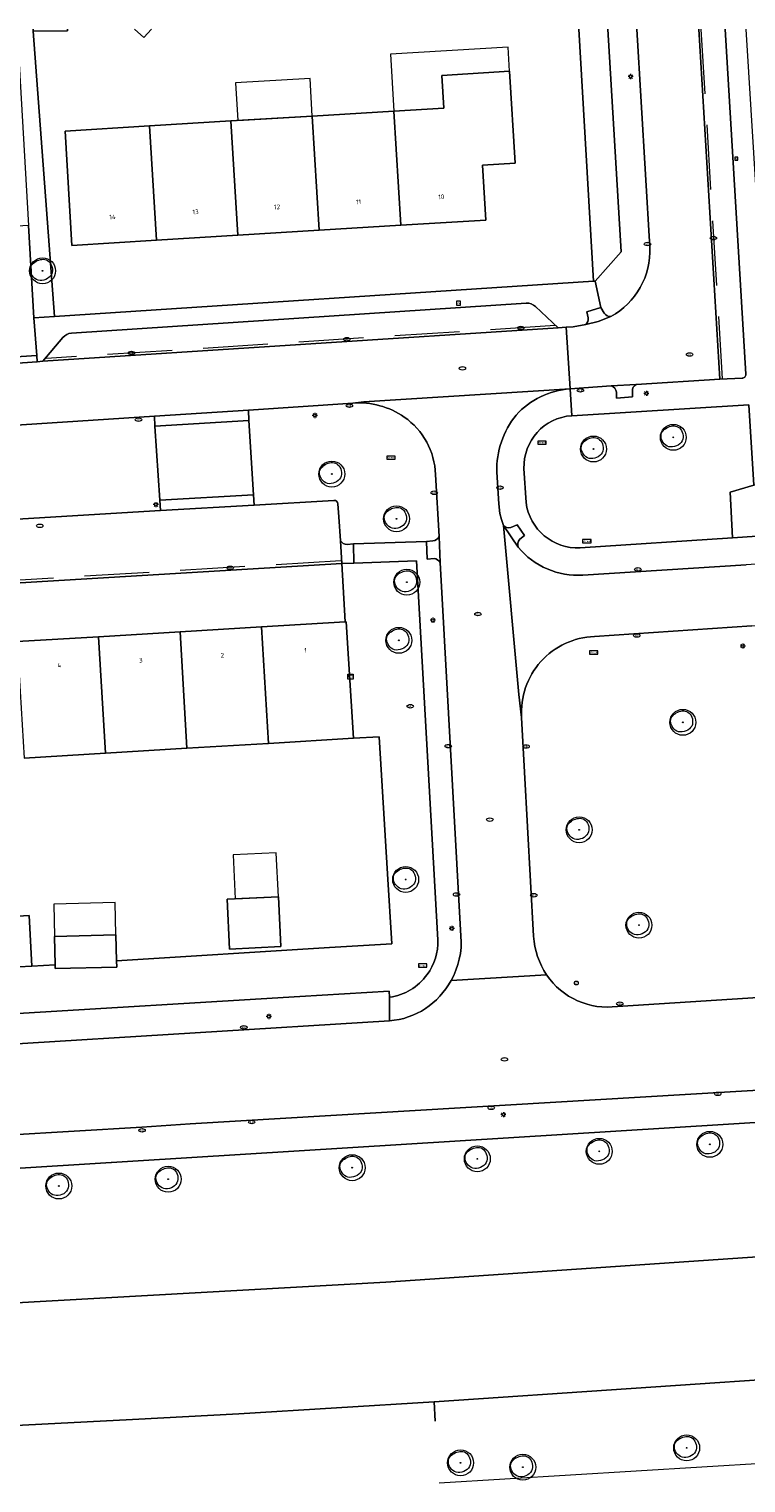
# Model space of a CAD drawing. Header units: metres. Extents: x 162108 to 162858, y 502368 to 503171.
# Tile 30 of 39: x 162473 to 162528, y 502905 to 503017. Entities that reach past the tile are written whole.
import ezdxf
from ezdxf.enums import TextEntityAlignment as Align

# ---------------------------------------------------------------- set-up
doc = ezdxf.new("R2010")
doc.units = ezdxf.units.M
doc.linetypes.add('RI-HWA-SO', pattern=[7.4, 5, -2.4])
for name, color, linetype, lineweight in [('B-PV-GK-BESCHOEIING-G', 252, 'GK-BESCHOEIING-SO', 13), ('B-PV-IE-MEUBILAIR-S', 252, 'Continuous', 13), ('B-PV-OG-BEBOUWING-GV', 7, 'Continuous', 18), ('B-PV-OG-BEBOUWING-T18', 7, 'Continuous', 18), ('B-PV-OG-BEBOUWING_LUIFEL-GV', 7, 'Continuous', 18), ('B-PV-OG-TERREIN_BEGROEID-GV', 7, 'Continuous', 13), ('B-PV-OG-TERREIN_ERF-GV', 252, 'Continuous', 13), ('B-PV-VH-GESLOTENVERHARDING_ASFALT-GV', 252, 'Continuous', 13), ('B-PV-VH-OPENVERHARDING_BETONELEMENT-GV', 252, 'Continuous', 13), ('B-PV-VH-OPENVERHARDING_BETONSTRAATSTEEN-GV', 252, 'Continuous', 13), ('B-PV-VH-OPENVERHARDING_TEGEL-GV', 252, 'Continuous', 13)]:
    doc.layers.add(name, color=color, linetype=linetype, lineweight=lineweight)
for name, color, linetype, lineweight, true_color in [('B-PV-GR-BEPLANTING_CULTUUR_BOSPLANTSOEN-GV', 7, 'Continuous', 13, 0x99cc00), ('B-PV-GR-BEPLANTING_CULTUUR_HEESTERS-GV', 7, 'Continuous', 13, 0x99cc00), ('B-PV-OG-WATER_GRACHT-GV', 7, 'Continuous', 13, 0x007299), ('B-PV-RI-HWA_GOOT_MOLGOOT-G', 150, 'RI-HWA-SO', 18, 0x007fff), ('B-WE-GR-BOOM-S', 3, 'Continuous', 18, 0x00ff00)]:
    doc.layers.add(name, color=color, linetype=linetype, lineweight=lineweight, true_color=true_color)
doc.styles.add('NLCS-ISO', font='NLCS-ISO.ttf')
doc.styles.add('NLCS-ISO-M200-T18', font='NLCS-ISO.ttf', dxfattribs={"height": 1.8})
doc.linetypes.add('GK-BESCHOEIING-SO', pattern='A,18,-3,[1,NLCS.SHX,S=0.6,R=0,X=0,Y=0],-3', length=24)

# ---------------------------------------------------------------- blocks, each defined once
blk = doc.blocks.new('SIE-MEUBILAIR_BORD_STRAATNAAM-SO')
blk.add_lwpolyline([(-1.62, -0.62), (1.62, -0.62), (1.62, 0.62), (-1.62, 0.62)], close=True)
at = {"style": 'NLCS-ISO'}
blk.add_text('straat', height=0.75, dxfattribs=at).set_placement((0, 0.08), align=Align.MIDDLE_CENTER)
blk = doc.blocks.new('SIE-MEUBILAIR_BORD_VERKEER-SO')
blk.add_lwpolyline([(-0.5625, -0.5625), (0.5625, -0.5625), (0.5625, 0.5625), (-0.5625, 0.5625)], close=True)
at = {"style": 'NLCS-ISO'}
blk.add_text('vb', height=0.75, dxfattribs=at).set_placement((0, 0), align=Align.MIDDLE_CENTER)
blk = doc.blocks.new('SIE-MEUBILAIR_BORD_WEGWIJZER-SO')
blk.add_lwpolyline([(-0.75, -0.75), (0.75, -0.75), (0.75, 0.75), (-0.75, 0.75)], close=True)
at = {"style": 'NLCS-ISO'}
blk.add_text('ww', height=0.75, dxfattribs=at).set_placement((0, 0.125), align=Align.MIDDLE_CENTER)
blk = doc.blocks.new('SIE-MEUBILAIR_KAST_TELECOM-SO')
for points in [[(-1, 1), (1, 1), (1, 0.84), (-1, 0.84)], [(-1, 0.76), (1, 0.76), (1, -1), (-1, -1)]]:
    blk.add_lwpolyline(points, close=True)
at = {"style": 'NLCS-ISO'}
blk.add_text('tele', height=0.75, dxfattribs=at).set_placement((0, 0), align=Align.MIDDLE_CENTER)
blk = doc.blocks.new('SIE-MEUBILAIR_PAAL_LICHTMAST-SO')
for points in [[(-0.62, 0), (-1, 0)], [(-0.71, 0.71), (-0.44, 0.44)], [(0, 1), (0, 0.62)], [(0.44, 0.44), (0.71, 0.71)], [(1, 0), (0.62, 0)], [(-0.71, -0.71), (-0.44, -0.44)], [(0, -0.62), (0, -1)], [(0.44, -0.44), (0.71, -0.71)]]:
    blk.add_lwpolyline(points)
blk.add_circle((0, 0), 0.5)
blk = doc.blocks.new('SIE-MEUBILAIR_PAAL_AFSLUITPAAL-SO')
blk.add_circle((0, 0), 0.75)
at = {"style": 'NLCS-ISO'}
blk.add_text('af', height=0.75, dxfattribs=at).set_placement((0, 0.05), align=Align.MIDDLE_CENTER)
blk = doc.blocks.new('SIE-MEUBILAIR_PUT_RIOOLPUT-SO')
blk.add_ellipse((0, 0), major_axis=(1.25, 0), ratio=0.54)
at = {"style": 'NLCS-ISO'}
blk.add_text('ri', height=0.75, dxfattribs=at).set_placement((-0.04, 0.07), align=Align.MIDDLE_CENTER)
blk = doc.blocks.new('SIE-MEUBILAIR_PUT_KOLK-SO')
blk.add_ellipse((0, 0), major_axis=(1.25, 0), ratio=0.54)
at = {"style": 'NLCS-ISO'}
blk.add_text('klk', height=0.75, dxfattribs=at).set_placement((0.03, 0), align=Align.MIDDLE_CENTER)
blk = doc.blocks.new('SIE-MEUBILAIR_PUT_WATERLEIDINGPUT-SO')
blk.add_ellipse((0, 0), major_axis=(1.25, 0), ratio=0.54)
at = {"style": 'NLCS-ISO'}
blk.add_text('wl', height=0.75, dxfattribs=at).set_placement((-0.14, 0), align=Align.MIDDLE_CENTER)
blk = doc.blocks.new('SGR-BOOM_03')
blk.add_lwpolyline([(2.39, 3.6), (2.81, 3.14), (3.17, 2.6), (3.46, 1.98), (3.66, 1.31), (3.77, 0.62), (3.77, -0.08), (3.65, -0.77), (3.39, -1.41), (3, -2), (2.49, -2.52), (1.88, -2.96), (1.21, -3.31), (0.49, -3.56), (-0.26, -3.7), (-0.99, -3.72), (-1.7, -3.6), (-2.35, -3.35), (-2.94, -2.98), (-3.46, -2.51), (-3.9, -1.97), (-4.25, -1.38), (-4.52, -0.76), (-4.68, -0.13), (-4.73, 0.48), (-4.67, 1.06), (-4.5, 1.6), (-4.24, 2.1), (-3.91, 2.55), (-3.5, 2.97), (-3.03, 3.33), (-2.53, 3.65), (-1.98, 3.92), (-1.42, 4.14), (-0.84, 4.29), (-0.26, 4.39), (0.31, 4.41), (0.87, 4.35), (1.41, 4.2), (1.92, 3.95)], close=True)
for radius in [5, 0.15]:
    blk.add_circle((0, 0), radius)

msp = doc.modelspace()

# ---------------------------------------------------------------- linework, layer by layer
at = {"layer": 'B-PV-GK-BESCHOEIING-G'}
for points in [[(162405.5, 503017.29), (162406.54, 502999.92), (162408.76, 502964.11), (162410.24, 502938.32), (162410.27, 502937.92), (162410.46, 502935.21), (162410.97, 502928.18), (162411.15, 502925.65), (162411.17, 502925.31), (162411.81, 502913.96), (162412.09, 502908.99), (162414.67, 502906.72), (162480.65, 502910.12), (162488.85, 502910.55), (162503.92, 502911.47), (162534.32, 502913.53), (162547.42, 502914.43), (162573.64, 502916.1), (162634.51, 502919.96), (162655.59, 502921.3)], [(162414.82, 503017.29), (162415.82, 502999.91), (162419.62, 502938.83), (162419.65, 502938.43), (162419.81, 502935.77), (162420.25, 502928.73), (162420.41, 502926.22), (162420.43, 502925.88), (162420.89, 502918.62), (162423.41, 502916.41), (162500.2, 502920.7), (162533.75, 502922.99), (162546.86, 502923.86), (162666.98, 502931.36), (162670.08, 502928.53)]]:
    msp.add_lwpolyline(points, dxfattribs=at)
at = {"layer": 'B-PV-GR-BEPLANTING_CULTUUR_BOSPLANTSOEN-GV'}
msp.add_lwpolyline([(162504.31, 502905.22), (162534.7, 502907.09), (162534.32, 502913.53), (162503.92, 502911.47), (162504.01, 502909.98)], dxfattribs=at)
at = {"layer": 'B-PV-GR-BEPLANTING_CULTUUR_HEESTERS-GV'}
for points in [[(162471.75, 503017.29), (162472.62, 503002.16), (162473.04, 502995.02)], [(162473.04, 502995.02), (162474.64, 502995.13), (162472.98, 503017.12), (162472.98, 503017.29)], [(162515.09, 503017.29), (162516.22, 502997.85)], [(162516.22, 502997.85), (162516.34, 502997.85), (162518.35, 503000.11), (162517.33, 503017.29)], [(162496.8, 502976.09), (162497.06, 502971.59), (162497.14, 502971.59), (162497.69, 502962.62), (162499.68, 502962.74), (162500.33, 502952.16), (162500.66, 502946.78), (162495.84, 502946.49), (162479.42, 502945.47), (162479.43, 502944.99), (162474.69, 502944.87), (162474.68, 502945.17), (162472.88, 502945.06), (162468.85, 502944.86)], [(162504.21, 502947.08), (162502.56, 502976.29), (162497.73, 502976.12), (162496.8, 502976.09)], [(162447.49, 502939.94), (162493.56, 502942.71), (162500.44, 502943.14), (162500.48, 502942.66)]]:
    msp.add_lwpolyline(points, dxfattribs=at)
msp.add_lwpolyline([(162526.93, 502978.07), (162528.84, 502978.19), (162557.08, 502979.98), (162556.9, 502982.19), (162555.22, 502983.38), (162555.34, 502981.4), (162530.23, 502979.81), (162530.15, 502982.26), (162528.58, 502982.13), (162526.75, 502981.6)], close=True, dxfattribs=at)
for points in [[(162503.37, 502944.4, 0.172431), (162504.21, 502947.08)], [(162500.48, 502942.66, 0.207402), (162503.37, 502944.4)]]:
    msp.add_lwpolyline(points, format="xyb", dxfattribs=at)
at = {"layer": 'B-PV-OG-BEBOUWING-GV'}
for points in [[(162472.98, 503017.29), (162472.98, 503017.12), (162475.64, 503017.16), (162475.64, 503017.29)], [(162480.8, 503017.29), (162481.53, 503016.65), (162482.1, 503017.29)]]:
    msp.add_lwpolyline(points, dxfattribs=at)
for points in [[(162507.91, 503002.57), (162507.65, 503006.79), (162510.16, 503006.95), (162509.73, 503014.04), (162504.52, 503013.72), (162504.67, 503011.2), (162500.81, 503010.97), (162501.35, 503002.17)], [(162500.81, 503010.97), (162494.52, 503010.59), (162495.06, 503001.78), (162501.35, 503002.17)], [(162481.95, 503009.83), (162475.45, 503009.43), (162475.97, 503000.61), (162482.49, 503001.01)], [(162482.49, 503001.01), (162488.77, 503001.4), (162488.23, 503010.21), (162481.95, 503009.83)], [(162494.52, 503010.59), (162488.23, 503010.21), (162488.77, 503001.4), (162495.06, 503001.78)], [(162497.14, 502971.59), (162497.06, 502971.59), (162490.6, 502971.2), (162491.14, 502962.23), (162497.69, 502962.62)], [(162478.57, 502961.47), (162478.03, 502970.45), (162471.74, 502970.07), (162472.28, 502961.09)], [(162484.85, 502961.85), (162484.32, 502970.83), (162478.03, 502970.45), (162478.57, 502961.47)], [(162490.6, 502971.2), (162484.32, 502970.83), (162484.85, 502961.85), (162491.14, 502962.23)], [(162491.9, 502950.41), (162487.94, 502950.22), (162488.12, 502946.37), (162492.08, 502946.56)], [(162468.65, 502948.74), (162468.85, 502944.86), (162472.88, 502945.06), (162472.68, 502948.95)], [(162474.63, 502947.35), (162474.68, 502945.17), (162474.69, 502944.87), (162479.43, 502944.99), (162479.42, 502945.47), (162479.37, 502947.47)]]:
    msp.add_lwpolyline(points, close=True, dxfattribs=at)
at = {"layer": 'B-PV-OG-BEBOUWING_LUIFEL-GV'}
for points in [[(162500.81, 503010.97), (162504.67, 503011.2), (162504.52, 503013.72), (162509.73, 503014.04), (162509.62, 503015.9), (162500.54, 503015.35)], [(162488.78, 503010.24), (162494.52, 503010.59), (162494.35, 503013.49), (162488.6, 503013.14)], [(162491.9, 502950.41), (162491.74, 502953.8), (162488.41, 502953.65), (162488.57, 502950.25)], [(162479.37, 502947.47), (162479.31, 502949.95), (162474.57, 502949.84), (162474.63, 502947.35)]]:
    msp.add_lwpolyline(points, close=True, dxfattribs=at)
at = {"layer": 'B-PV-OG-TERREIN_BEGROEID-GV'}
for points in [[(162497.65, 502988.46), (162489.59, 502987.92), (162489.63, 502987.11), (162489.98, 502981.4), (162490.04, 502980.6), (162496.19, 502980.96)], [(162515.18, 502977.3), (162526.93, 502978.07), (162526.75, 502981.6), (162528.58, 502982.13), (162528.21, 502988.32), (162514.53, 502987.49)], [(162504.3, 502978.18), (162504.02, 502982.96)], [(162510.85, 502983.42), (162511.01, 502980.79)], [(162496.49, 502980.7), (162496.57, 502979.68), (162496.69, 502977.85)], [(162497.2, 502977.57), (162497.69, 502977.6), (162503.32, 502977.8), (162503.81, 502977.84)], [(162528.44, 502971.29), (162516.28, 502970.47)], [(162510.67, 502964.22), (162511.58, 502947.36)], [(162613.31, 502945.98), (162546.42, 502935.84), (162546.18, 502935.64), (162545.99, 502935.39), (162545.87, 502935.1), (162545.83, 502934.79), (162545.84, 502934.62), (162546.1, 502930.25), (162542.77, 502930.04), (162536.83, 502929.67), (162533.72, 502929.48), (162533.44, 502931.96), (162530.36, 502933.11), (162427.64, 502926.73), (162427.12, 502926.63), (162427.14, 502926.29), (162422.87, 502926.03), (162423.41, 502916.41), (162500.2, 502920.7), (162533.75, 502922.99), (162546.86, 502923.86), (162666.26, 502931.32)], [(162518.06, 502941.95), (162534.55, 502943.01)], [(162504.01, 502909.98), (162503.92, 502911.47), (162488.85, 502910.55), (162480.65, 502910.12), (162414.67, 502906.72), (162412.09, 502908.99), (162411.81, 502913.96), (162411.17, 502925.31), (162411.15, 502925.65), (162411.14, 502925.67), (162408.6, 502925.49)]]:
    msp.add_lwpolyline(points, dxfattribs=at)
for points in [[(162501.61, 502987.38, 0.171608), (162497.65, 502988.46)], [(162504.02, 502982.96, 0.238671), (162501.61, 502987.38)], [(162514.53, 502987.49, 0.404511), (162510.85, 502983.42)], [(162496.19, 502980.96, -0.41236), (162496.49, 502980.7)], [(162511.01, 502980.79, 0.389458), (162515.18, 502977.3)], [(162503.81, 502977.84, 0.29118), (162504.3, 502978.18)], [(162496.69, 502977.85, 0.241429), (162497.2, 502977.57)], [(162516.28, 502970.47, 0.424279), (162510.67, 502964.22)], [(162511.58, 502947.36, 0.12707), (162512.6, 502944.38)], [(162512.6, 502944.38, 0.284713), (162518.06, 502941.95)]]:
    msp.add_lwpolyline(points, format="xyb", dxfattribs=at)
msp.add_lwpolyline([(162453.89, 502978.43), (162482.8, 502980.18), (162482.75, 502980.97), (162482.38, 502986.67), (162482.34, 502987.45), (162453.51, 502985.57), (162453.56, 502984.8), (162453.83, 502979.23)], close=True, dxfattribs=at)
at = {"layer": 'B-PV-OG-TERREIN_ERF-GV'}
for points in [[(162475.64, 503017.29), (162475.64, 503017.16), (162472.98, 503017.12), (162474.64, 502995.13), (162516.22, 502997.85), (162515.09, 503017.29)], [(162482.1, 503017.29), (162481.53, 503016.65), (162480.8, 503017.29)], [(162471.74, 502970.07), (162478.03, 502970.45), (162484.32, 502970.83), (162490.6, 502971.2), (162497.06, 502971.59), (162496.8, 502976.09), (162439.85, 502972.68)], [(162468.65, 502948.74), (162472.68, 502948.95), (162472.88, 502945.06), (162474.68, 502945.17), (162474.63, 502947.35), (162479.37, 502947.47), (162479.42, 502945.47), (162495.84, 502946.49), (162500.66, 502946.78), (162500.33, 502952.16), (162499.68, 502962.74), (162497.69, 502962.62), (162491.14, 502962.23), (162484.85, 502961.85), (162478.57, 502961.47), (162472.28, 502961.09)]]:
    msp.add_lwpolyline(points, dxfattribs=at)
for points in [[(162488.23, 503010.21), (162494.52, 503010.59), (162500.81, 503010.97), (162504.67, 503011.2), (162504.52, 503013.72), (162509.73, 503014.04), (162510.16, 503006.95), (162507.65, 503006.79), (162507.91, 503002.57), (162501.35, 503002.17), (162495.06, 503001.78), (162488.77, 503001.4), (162482.49, 503001.01), (162475.97, 503000.61), (162475.45, 503009.43), (162481.95, 503009.83)], [(162491.9, 502950.41), (162492.08, 502946.56), (162488.12, 502946.37), (162487.94, 502950.22)]]:
    msp.add_lwpolyline(points, close=True, dxfattribs=at)
at = {"layer": 'B-PV-OG-WATER_GRACHT-GV'}
for points in [[(162405.5, 503017.29), (162406.54, 502999.92), (162408.76, 502964.11), (162410.24, 502938.32), (162410.27, 502937.92), (162410.46, 502935.21), (162410.97, 502928.18), (162411.14, 502925.67), (162411.15, 502925.65), (162411.17, 502925.31), (162411.81, 502913.96), (162412.09, 502908.99), (162414.67, 502906.72), (162480.65, 502910.12), (162488.85, 502910.55), (162503.92, 502911.47), (162534.32, 502913.53), (162547.42, 502914.43), (162570.25, 502915.88), (162573.64, 502916.1), (162634.51, 502919.96)], [(162666.26, 502931.32), (162546.86, 502923.86), (162533.75, 502922.99), (162500.2, 502920.7), (162423.41, 502916.41), (162420.89, 502918.62), (162420.43, 502925.88), (162420.41, 502926.22), (162420.25, 502928.73), (162419.81, 502935.77), (162419.65, 502938.43), (162419.62, 502938.83), (162415.82, 502999.91), (162414.82, 503017.29)]]:
    msp.add_lwpolyline(points, dxfattribs=at)
at = {"layer": 'B-PV-RI-HWA_GOOT_MOLGOOT-G'}
for points in [[(162524.5, 503017.29), (162526.14, 502990.32)], [(162513.25, 502994.43), (162474, 502991.9)], [(162496.71, 502976.3), (162439.86, 502972.87)]]:
    msp.add_lwpolyline(points, dxfattribs=at)
at = {"layer": 'B-PV-VH-GESLOTENVERHARDING_ASFALT-GV'}
for points in [[(162505.22, 502943.95, -0.255897), (162500.47, 502940.84)], [(162518.06, 502941.95, -0.284713), (162512.6, 502944.38)]]:
    msp.add_lwpolyline(points, format="xyb", dxfattribs=at)
for points in [[(162512.6, 502944.38), (162505.22, 502943.95)], [(162534.55, 502943.01), (162518.06, 502941.95)], [(162500.47, 502940.84), (162470.49, 502938.98), (162470.57, 502937.63), (162470.84, 502933.35), (162470.92, 502932.02), (162481.37, 502932.65), (162485.09, 502932.89), (162530.67, 502935.6)]]:
    msp.add_lwpolyline(points, dxfattribs=at)
at = {"layer": 'B-PV-VH-OPENVERHARDING_BETONELEMENT-GV'}
for points in [[(162473.29, 502991.65), (162473.26, 502992.12), (162467.23, 502991.73), (162467.26, 502991.24)], [(162482.34, 502987.45), (162482.38, 502986.67), (162489.63, 502987.11), (162489.59, 502987.92)], [(162490.04, 502980.6), (162489.98, 502981.4), (162482.75, 502980.97), (162482.8, 502980.18)]]:
    msp.add_lwpolyline(points, close=True, dxfattribs=at)
at = {"layer": 'B-PV-VH-OPENVERHARDING_BETONSTRAATSTEEN-GV'}
for points in [[(162427.25, 503017.29), (162429.24, 502983.97), (162435.63, 502984.38), (162436.27, 502984.42), (162438.27, 502984.6), (162446.21, 502985.1), (162453.51, 502985.57), (162482.34, 502987.45), (162489.59, 502987.92), (162497.65, 502988.46), (162498.49, 502988.55), (162514.41, 502989.56), (162514.11, 502994.3), (162513.49, 502994.27), (162473.73, 502991.69), (162473.29, 502991.65), (162467.26, 502991.24), (162465.96, 502991.17), (162462.54, 502990.97), (162440.81, 502989.57), (162439.6, 502989.45), (162438.81, 502989.49), (162438.08, 502989.6), (162436.16, 502990.32)], [(162517.55, 502995.13), (162516.58, 502994.76), (162515.61, 502994.51), (162514.65, 502994.33), (162514.11, 502994.3), (162514.41, 502989.56), (162517.57, 502989.78), (162519.51, 502989.88), (162525.97, 502990.3), (162524.33, 503017.29)], [(162519.56, 503017.29), (162520.57, 503000.48)], [(162524.33, 503017.29), (162525.97, 502990.3), (162527.68, 502990.37)], [(162527.96, 502990.68), (162526.37, 503017.29)], [(162511.03, 502996.16), (162475.93, 502993.85)], [(162473.73, 502991.69), (162513.49, 502994.27), (162511.74, 502995.9)], [(162515.61, 502994.51), (162516.58, 502994.76), (162517.55, 502995.13)], [(162517.04, 502995.39), (162516.79, 502995.82), (162515.71, 502995.49), (162515.81, 502995.03)], [(162475.28, 502993.52), (162473.73, 502991.69)], [(162514.41, 502989.56), (162498.49, 502988.55), (162497.65, 502988.46)], [(162519.51, 502989.88), (162517.57, 502989.78)], [(162517.98, 502989.29), (162518, 502988.83), (162519.22, 502988.93), (162519.21, 502989.38)], [(162504.02, 502982.96), (162504.3, 502978.18), (162504.39, 502976.16), (162505.99, 502947.38)], [(162509.28, 502979.02), (162509.11, 502979.49), (162508.99, 502979.94), (162508.91, 502980.7), (162508.75, 502983.14)], [(162439.6, 502977.32), (162439.73, 502974.49), (162439.85, 502972.68), (162496.8, 502976.09), (162496.69, 502977.85), (162496.57, 502979.68), (162496.49, 502980.7)], [(162496.19, 502980.96), (162490.04, 502980.6), (162482.8, 502980.18), (162453.89, 502978.43), (162446.71, 502978.01), (162444.95, 502977.89), (162439.84, 502977.58)], [(162602.65, 502980.73), (162601.17, 502980.64), (162567.42, 502978.51), (162566.23, 502978.44), (162565.46, 502978.39), (162558.44, 502977.94), (162529.88, 502976.13), (162527.99, 502976), (162515.39, 502975.2)], [(162504.39, 502976.16), (162504.3, 502978.18)], [(162509.28, 502979.02), (162510.41, 502977.35)], [(162511.58, 502947.36), (162510.67, 502964.22), (162510.46, 502966), (162509.28, 502979.02)], [(162510.41, 502977.35), (162509.28, 502979.02), (162510.46, 502966), (162510.67, 502964.22)], [(162510.53, 502977.96), (162510.89, 502978.26), (162510.33, 502979.08), (162509.83, 502978.88)], [(162496.69, 502977.85), (162496.8, 502976.09), (162497.73, 502976.12), (162497.69, 502977.6), (162497.2, 502977.57)], [(162503.81, 502977.84), (162503.32, 502977.8), (162503.39, 502976.44), (162503.91, 502976.48)], [(162516.28, 502970.47), (162528.44, 502971.29), (162530.23, 502971.38), (162530.81, 502971.46), (162602.78, 502975.95), (162607.87, 502976.29), (162609.95, 502976.79)], [(162505.22, 502943.95), (162512.6, 502944.38)]]:
    msp.add_lwpolyline(points, dxfattribs=at)
for points in [[(162520.57, 503000.48, -0.282899), (162517.55, 502995.13)], [(162511.74, 502995.9, 0.204879), (162511.03, 502996.16)], [(162515.81, 502995.03, -0.25288), (162515.61, 502994.51)], [(162517.55, 502995.13, -0.257212), (162517.04, 502995.39)], [(162475.93, 502993.85, 0.201598), (162475.28, 502993.52)], [(162527.68, 502990.37, 0.41794), (162527.96, 502990.68)], [(162510.24, 502987.54, -0.19153), (162514.41, 502989.56)], [(162517.57, 502989.78, -0.317762), (162517.98, 502989.29)], [(162519.21, 502989.38, -0.343874), (162519.51, 502989.88)], [(162497.65, 502988.46, -0.171608), (162501.61, 502987.38)], [(162501.61, 502987.38, -0.238671), (162504.02, 502982.96)], [(162508.75, 502983.14, -0.175059), (162510.24, 502987.54)], [(162496.49, 502980.7, 0.41236), (162496.19, 502980.96)], [(162504.3, 502978.18, -0.29118), (162503.81, 502977.84)], [(162509.83, 502978.88, -0.318748), (162509.28, 502979.02)], [(162497.2, 502977.57, -0.241429), (162496.69, 502977.85)], [(162510.41, 502977.35, -0.318598), (162510.53, 502977.96)], [(162515.39, 502975.2, -0.24046), (162510.41, 502977.35)], [(162503.91, 502976.48, -0.24295), (162504.39, 502976.16)], [(162510.67, 502964.22, -0.424279), (162516.28, 502970.47)], [(162505.99, 502947.38, -0.149334), (162505.22, 502943.95)], [(162512.6, 502944.38, -0.12707), (162511.58, 502947.36)]]:
    msp.add_lwpolyline(points, format="xyb", dxfattribs=at)
at = {"layer": 'B-PV-VH-OPENVERHARDING_TEGEL-GV'}
for points in [[(162517.57, 502989.78), (162514.41, 502989.56), (162514.53, 502987.49), (162528.21, 502988.32), (162528.58, 502982.13), (162530.15, 502982.26), (162530.14, 502982.46), (162528, 503017.29)], [(162517.33, 503017.29), (162518.35, 503000.11), (162516.34, 502997.85), (162516.79, 502995.82), (162517.04, 502995.39)], [(162520.57, 503000.48), (162519.56, 503017.29)], [(162526.37, 503017.29), (162527.96, 502990.68)], [(162515.81, 502995.03), (162515.71, 502995.49), (162516.79, 502995.82), (162516.34, 502997.85), (162516.22, 502997.85), (162474.64, 502995.13), (162473.04, 502995.02)], [(162475.93, 502993.85), (162511.03, 502996.16)], [(162473.04, 502995.02), (162473.26, 502992.12), (162473.29, 502991.65), (162473.73, 502991.69), (162475.28, 502993.52)], [(162511.74, 502995.9), (162513.49, 502994.27), (162514.11, 502994.3), (162514.65, 502994.33), (162515.61, 502994.51)], [(162514.53, 502987.49), (162514.41, 502989.56)], [(162519.21, 502989.38), (162519.22, 502988.93), (162518, 502988.83), (162517.98, 502989.29)], [(162527.68, 502990.37), (162525.97, 502990.3), (162519.51, 502989.88)], [(162508.75, 502983.14), (162508.91, 502980.7), (162508.99, 502979.94), (162509.11, 502979.49), (162509.28, 502979.02)], [(162511.01, 502980.79), (162510.85, 502983.42)], [(162558.39, 502978.73), (162558.9, 502978.76), (162558.81, 502980.12), (162557.08, 502979.98), (162528.84, 502978.19), (162526.93, 502978.07), (162515.18, 502977.3)], [(162509.83, 502978.88), (162510.33, 502979.08), (162510.89, 502978.26), (162510.53, 502977.96)], [(162503.91, 502976.48), (162503.39, 502976.44), (162503.32, 502977.8), (162497.69, 502977.6), (162497.73, 502976.12), (162502.56, 502976.29), (162504.21, 502947.08)], [(162505.99, 502947.38), (162504.39, 502976.16)], [(162515.39, 502975.2), (162527.99, 502976)], [(162500.48, 502942.66), (162500.47, 502940.84)], [(162530.67, 502935.6), (162485.09, 502932.89)], [(162427.64, 502926.73), (162530.36, 502933.11)], [(162485.09, 502932.89), (162481.37, 502932.65), (162470.92, 502932.02)]]:
    msp.add_lwpolyline(points, dxfattribs=at)
for points in [[(162472.62, 503002.16), (162469.62, 503001.96), (162468.86, 503000.79), (162467.45, 502999.22), (162467.02, 502998.79), (162465.61, 502997.21), (162465.75, 502994.77), (162465.96, 502991.17), (162467.26, 502991.24), (162467.23, 502991.73), (162473.26, 502992.12), (162473.04, 502995.02)], [(162482.38, 502986.67), (162482.75, 502980.97), (162489.98, 502981.4), (162489.63, 502987.11)], [(162500.47, 502940.84), (162500.48, 502942.66), (162500.44, 502943.14), (162493.56, 502942.71), (162447.49, 502939.94), (162437.8, 502939.34), (162437.32, 502939.67), (162434.76, 502939.52), (162436.96, 502936.97), (162463.36, 502938.53), (162470.49, 502938.98)]]:
    msp.add_lwpolyline(points, close=True, dxfattribs=at)
for points in [[(162517.55, 502995.13, 0.282899), (162520.57, 503000.48)], [(162511.03, 502996.16, -0.204879), (162511.74, 502995.9)], [(162515.61, 502994.51, 0.25288), (162515.81, 502995.03)], [(162517.04, 502995.39, 0.257212), (162517.55, 502995.13)], [(162475.28, 502993.52, -0.201598), (162475.93, 502993.85)], [(162527.96, 502990.68, -0.41794), (162527.68, 502990.37)], [(162514.41, 502989.56, 0.19153), (162510.24, 502987.54)], [(162517.98, 502989.29, 0.317762), (162517.57, 502989.78)], [(162519.51, 502989.88, 0.343874), (162519.21, 502989.38)], [(162510.24, 502987.54, 0.175059), (162508.75, 502983.14)], [(162510.85, 502983.42, -0.404511), (162514.53, 502987.49)], [(162515.18, 502977.3, -0.389458), (162511.01, 502980.79)], [(162509.28, 502979.02, 0.318748), (162509.83, 502978.88)], [(162510.53, 502977.96, 0.318598), (162510.41, 502977.35)], [(162510.41, 502977.35, 0.24046), (162515.39, 502975.2)], [(162504.39, 502976.16, 0.24295), (162503.91, 502976.48)], [(162504.21, 502947.08, -0.172431), (162503.37, 502944.4)], [(162505.22, 502943.95, 0.149334), (162505.99, 502947.38)], [(162500.47, 502940.84, 0.255897), (162505.22, 502943.95)], [(162503.37, 502944.4, -0.207402), (162500.48, 502942.66)]]:
    msp.add_lwpolyline(points, format="xyb", dxfattribs=at)

# ---------------------------------------------------------------- block references
at = {"layer": 'B-PV-IE-MEUBILAIR-S', "xscale": 0.2, "yscale": 0.2, "zscale": 0.2}
for name, p in [('SIE-MEUBILAIR_PAAL_LICHTMAST-SO', (162519.08, 503013.63)), ('SIE-MEUBILAIR_BORD_VERKEER-SO', (162527.23, 503007.3)), ('SIE-MEUBILAIR_PUT_KOLK-SO', (162520.38, 503000.72)), ('SIE-MEUBILAIR_PUT_KOLK-SO', (162525.46, 503001.18)), ('SIE-MEUBILAIR_BORD_WEGWIJZER-SO', (162505.79, 502996.16)), ('SIE-MEUBILAIR_PUT_KOLK-SO', (162510.6, 502994.25)), ('SIE-MEUBILAIR_PUT_KOLK-SO', (162497.19, 502993.38)), ('SIE-MEUBILAIR_PUT_KOLK-SO', (162480.56, 502992.32)), ('SIE-MEUBILAIR_PUT_RIOOLPUT-SO', (162523.63, 502992.2)), ('SIE-MEUBILAIR_PUT_RIOOLPUT-SO', (162506.1, 502991.14)), ('SIE-MEUBILAIR_PUT_KOLK-SO', (162515.2, 502989.44)), ('SIE-MEUBILAIR_PAAL_LICHTMAST-SO', (162520.29, 502989.21)), ('SIE-MEUBILAIR_PUT_KOLK-SO', (162497.38, 502988.26)), ('SIE-MEUBILAIR_PUT_KOLK-SO', (162481.11, 502987.18)), ('SIE-MEUBILAIR_PAAL_LICHTMAST-SO', (162494.72, 502987.51)), ('SIE-MEUBILAIR_BORD_STRAATNAAM-SO', (162512.23, 502985.41)), ('SIE-MEUBILAIR_BORD_STRAATNAAM-SO', (162500.59, 502984.25)), ('SIE-MEUBILAIR_PUT_KOLK-SO', (162503.92, 502981.55)), ('SIE-MEUBILAIR_PUT_KOLK-SO', (162509, 502981.94)), ('SIE-MEUBILAIR_PAAL_LICHTMAST-SO', (162482.45, 502980.63)), ('SIE-MEUBILAIR_PUT_RIOOLPUT-SO', (162473.49, 502979)), ('SIE-MEUBILAIR_BORD_STRAATNAAM-SO', (162515.7, 502977.82)), ('SIE-MEUBILAIR_PUT_KOLK-SO', (162488.18, 502975.76)), ('SIE-MEUBILAIR_PUT_KOLK-SO', (162519.63, 502975.64)), ('SIE-MEUBILAIR_PAAL_LICHTMAST-SO', (162503.82, 502971.72)), ('SIE-MEUBILAIR_PUT_RIOOLPUT-SO', (162507.3, 502972.2)), ('SIE-MEUBILAIR_PUT_KOLK-SO', (162519.55, 502970.54)), ('SIE-MEUBILAIR_BORD_STRAATNAAM-SO', (162516.22, 502969.23)), ('SIE-MEUBILAIR_PAAL_LICHTMAST-SO', (162527.73, 502969.73)), ('SIE-MEUBILAIR_KAST_TELECOM-SO', (162497.47, 502967.37)), ('SIE-MEUBILAIR_PUT_WATERLEIDINGPUT-SO', (162502.08, 502965.09)), ('SIE-MEUBILAIR_PUT_KOLK-SO', (162505.01, 502962.02)), ('SIE-MEUBILAIR_PUT_KOLK-SO', (162511.01, 502961.99)), ('SIE-MEUBILAIR_PUT_RIOOLPUT-SO', (162508.21, 502956.35)), ('SIE-MEUBILAIR_PUT_KOLK-SO', (162505.65, 502950.58)), ('SIE-MEUBILAIR_PUT_KOLK-SO', (162511.61, 502950.52)), ('SIE-MEUBILAIR_PAAL_LICHTMAST-SO', (162505.28, 502947.97)), ('SIE-MEUBILAIR_BORD_STRAATNAAM-SO', (162503.04, 502945.1)), ('SIE-MEUBILAIR_PAAL_AFSLUITPAAL-SO', (162514.89, 502943.76)), ('SIE-MEUBILAIR_PAAL_LICHTMAST-SO', (162491.17, 502941.18)), ('SIE-MEUBILAIR_PUT_KOLK-SO', (162518.25, 502942.16)), ('SIE-MEUBILAIR_PUT_KOLK-SO', (162489.23, 502940.34)), ('SIE-MEUBILAIR_PUT_RIOOLPUT-SO', (162509.34, 502937.87)), ('SIE-MEUBILAIR_PUT_KOLK-SO', (162525.81, 502935.21)), ('SIE-MEUBILAIR_PUT_KOLK-SO', (162508.32, 502934.13)), ('SIE-MEUBILAIR_PAAL_LICHTMAST-SO', (162509.26, 502933.61)), ('SIE-MEUBILAIR_PUT_KOLK-SO', (162481.38, 502932.4)), ('SIE-MEUBILAIR_PUT_KOLK-SO', (162489.84, 502933.04))]:
    msp.add_blockref(name, p, dxfattribs=at)
at = {"layer": 'B-WE-GR-BOOM-S', "xscale": 0.2, "yscale": 0.2, "zscale": 0.2}
for p in [(162473.71, 502998.66), (162522.37, 502985.82), (162516.21, 502984.92), (162496.02, 502982.99), (162501.02, 502979.54), (162501.81, 502974.65), (162501.2, 502970.17), (162523.11, 502963.85), (162515.11, 502955.57), (162501.72, 502951.74), (162519.72, 502948.21), (162525.19, 502931.32), (162507.25, 502930.2), (162516.66, 502930.78), (162497.6, 502929.52), (162474.96, 502928.11), (162483.4, 502928.63), (162523.4, 502907.92), (162505.96, 502906.77), (162510.76, 502906.43)]:
    msp.add_blockref('SGR-BOOM_03', p, dxfattribs=at)

# ---------------------------------------------------------------- texts
at = {"layer": 'B-PV-OG-BEBOUWING-T18', "style": 'NLCS-ISO-M200-T18'}
for s, p in [('11', (162498.08, 503003.97)), ('10', (162504.47, 503004.36)), ('14', (162479.11, 503002.81)), ('13', (162485.51, 503003.2)), ('12', (162491.8, 503003.58)), ('2', (162487.58, 502969.02)), ('1', (162493.99, 502969.4)), ('4', (162475, 502968.26)), ('3', (162481.29, 502968.64))]:
    msp.add_text(s, height=0.36, rotation=3.5, dxfattribs=at).set_placement(p, align=Align.MIDDLE)

doc.saveas('drawing.dxf')
